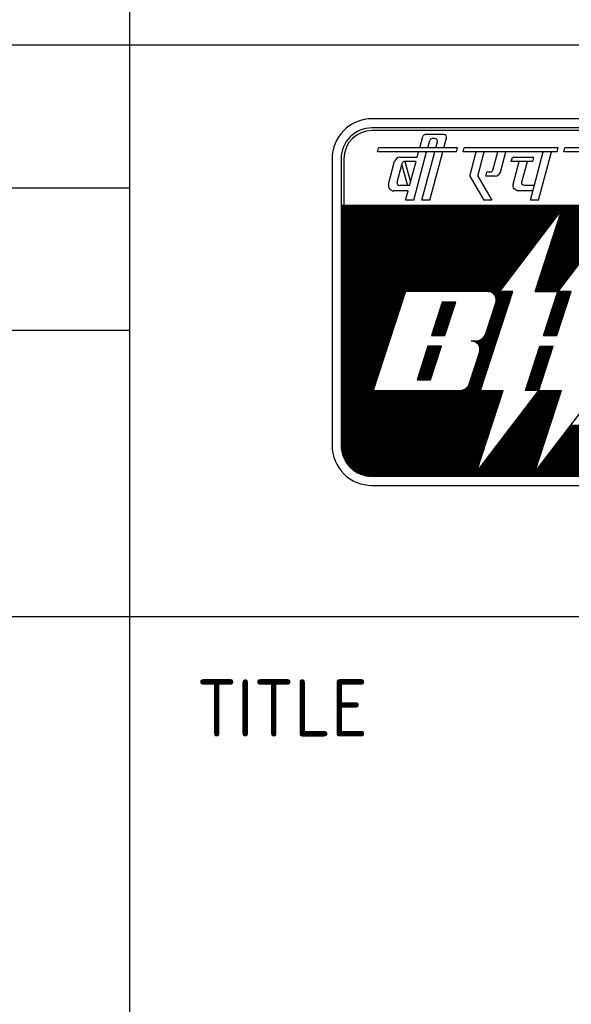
# Model space of a CAD drawing. Extents: x -287416 to 4934791, y -504132 to 1826789.
# Tile 71 of 132: x 113127 to 116019, y -178243 to -173077. Entities that reach past the tile are written whole.
import ezdxf

# ---------------------------------------------------------------- set-up
doc = ezdxf.new("R2010")
doc.units = 0
doc.header["$LTSCALE"] = 800
doc.header["$MEASUREMENT"] = 0
doc.linetypes.add('CONTINOUS', pattern=[0])
doc.layers.get('0').update_dxf_attribs({"linetype": 'CONTINUOUS'})
doc.layers.add('TEXT', color=3, linetype='CONTINUOUS', lineweight=15)
doc.styles.add('ROMANS', font='ISO9.shx', dxfattribs={"width": 0.8})
doc.styles.get("Standard").update_dxf_attribs({"font": 'ISO9'})

# ---------------------------------------------------------------- blocks, each defined once
blk = doc.blocks.new('*X31')
at = {"color": 0}
for p, q in [((1.977, 11.67), (16.977, 11.67)), ((1.977, 11.64), (16.977, 11.64)), ((1.977, 11.61), (16.977, 11.61)), ((1.977, 11.58), (16.977, 11.58)), ((1.977, 11.55), (16.977, 11.55)), ((1.977, 11.52), (9.685, 11.52)), ((1.977, 11.49), (9.663, 11.49)), ((1.977, 11.46), (9.64, 11.46)), ((1.977, 11.43), (9.617, 11.43)), ((1.977, 11.4), (9.594, 11.4)), ((1.977, 11.37), (9.571, 11.37)), ((9.641, 11.37), (11.61, 11.37)), ((9.651, 11.4), (11.633, 11.4)), ((9.661, 11.43), (11.656, 11.43)), ((9.67, 11.46), (11.679, 11.46)), ((9.68, 11.49), (11.702, 11.49)), ((9.69, 11.52), (11.724, 11.52)), ((1.977, 11.34), (9.548, 11.34)), ((1.977, 11.31), (9.525, 11.31)), ((1.977, 11.28), (9.502, 11.28)), ((1.977, 11.25), (9.479, 11.25)), ((1.977, 11.22), (9.456, 11.22)), ((1.977, 11.19), (9.433, 11.19)), ((1.977, 11.16), (9.411, 11.16)), ((1.977, 11.13), (9.388, 11.13)), ((1.977, 11.1), (9.365, 11.1)), ((1.977, 11.07), (9.342, 11.07)), ((1.977, 11.04), (9.319, 11.04)), ((9.534, 11.04), (11.358, 11.04)), ((9.544, 11.07), (11.381, 11.07)), ((9.553, 11.1), (11.404, 11.1)), ((9.563, 11.13), (11.427, 11.13)), ((9.573, 11.16), (11.45, 11.16)), ((9.583, 11.19), (11.473, 11.19)), ((9.592, 11.22), (11.495, 11.22)), ((9.602, 11.25), (11.518, 11.25)), ((9.612, 11.28), (11.541, 11.28)), ((9.622, 11.31), (11.564, 11.31)), ((9.631, 11.34), (11.587, 11.34)), ((1.977, 11.01), (9.296, 11.01)), ((1.977, 10.98), (9.273, 10.98)), ((1.977, 10.95), (9.25, 10.95)), ((1.977, 10.92), (9.227, 10.92)), ((1.977, 10.89), (9.204, 10.89)), ((1.977, 10.86), (9.182, 10.86)), ((1.977, 10.83), (9.159, 10.83)), ((1.977, 10.8), (9.136, 10.8)), ((1.977, 10.77), (9.113, 10.77)), ((1.977, 10.74), (9.09, 10.74)), ((1.977, 10.71), (9.067, 10.71)), ((1.977, 10.68), (9.044, 10.68)), ((9.417, 10.68), (11.083, 10.68)), ((9.427, 10.71), (11.106, 10.71)), ((9.436, 10.74), (11.129, 10.74)), ((9.446, 10.77), (11.152, 10.77)), ((9.456, 10.8), (11.175, 10.8)), ((9.466, 10.83), (11.198, 10.83)), ((9.475, 10.86), (11.221, 10.86)), ((9.485, 10.89), (11.244, 10.89)), ((9.495, 10.92), (11.266, 10.92)), ((9.505, 10.95), (11.289, 10.95)), ((9.514, 10.98), (11.312, 10.98)), ((9.524, 11.01), (11.335, 11.01)), ((1.977, 10.65), (9.021, 10.65)), ((1.977, 10.62), (8.998, 10.62)), ((1.977, 10.59), (8.975, 10.59)), ((1.977, 10.56), (8.953, 10.56)), ((1.977, 10.53), (8.93, 10.53)), ((1.977, 10.5), (8.907, 10.5)), ((1.977, 10.47), (8.884, 10.47)), ((1.977, 10.44), (8.861, 10.44)), ((1.977, 10.41), (8.838, 10.41)), ((1.977, 10.38), (8.815, 10.38)), ((1.977, 10.35), (8.792, 10.35)), ((9.31, 10.35), (10.831, 10.35)), ((9.319, 10.38), (10.854, 10.38)), ((9.329, 10.41), (10.877, 10.41)), ((9.339, 10.44), (10.9, 10.44)), ((9.349, 10.47), (10.923, 10.47)), ((9.358, 10.5), (10.946, 10.5)), ((9.368, 10.53), (10.969, 10.53)), ((9.378, 10.56), (10.992, 10.56)), ((9.388, 10.59), (11.014, 10.59)), ((9.397, 10.62), (11.037, 10.62)), ((9.407, 10.65), (11.06, 10.65)), ((1.977, 10.32), (8.769, 10.32)), ((1.977, 10.29), (8.746, 10.29)), ((1.977, 10.26), (8.723, 10.26)), ((1.977, 10.23), (8.701, 10.23)), ((1.977, 10.2), (8.678, 10.2)), ((1.977, 10.17), (8.655, 10.17)), ((1.977, 10.14), (8.632, 10.14)), ((1.977, 10.11), (8.609, 10.11)), ((1.977, 10.08), (8.586, 10.08)), ((1.977, 10.05), (8.563, 10.05)), ((1.977, 10.02), (8.54, 10.02)), ((1.977, 9.99), (8.517, 9.99)), ((9.193, 9.99), (10.556, 9.99)), ((9.202, 10.02), (10.579, 10.02)), ((9.212, 10.05), (10.602, 10.05)), ((9.222, 10.08), (10.625, 10.08)), ((9.232, 10.11), (10.648, 10.11)), ((9.241, 10.14), (10.671, 10.14)), ((9.251, 10.17), (10.694, 10.17)), ((9.261, 10.2), (10.717, 10.2)), ((9.271, 10.23), (10.74, 10.23)), ((9.28, 10.26), (10.763, 10.26)), ((9.29, 10.29), (10.785, 10.29)), ((9.3, 10.32), (10.808, 10.32)), ((1.977, 9.96), (8.494, 9.96)), ((1.977, 9.93), (8.472, 9.93)), ((1.977, 9.9), (8.449, 9.9)), ((1.977, 9.87), (8.426, 9.87)), ((1.977, 9.84), (8.403, 9.84)), ((1.977, 9.81), (8.38, 9.81)), ((1.977, 9.78), (8.357, 9.78)), ((1.977, 9.75), (8.334, 9.75)), ((1.977, 9.72), (8.311, 9.72)), ((1.977, 9.69), (8.288, 9.69)), ((1.977, 9.66), (8.265, 9.66)), ((9.086, 9.66), (10.304, 9.66)), ((9.095, 9.69), (10.327, 9.69)), ((9.105, 9.72), (10.35, 9.72)), ((9.115, 9.75), (10.373, 9.75)), ((9.125, 9.78), (10.396, 9.78)), ((9.134, 9.81), (10.419, 9.81)), ((9.144, 9.84), (10.442, 9.84)), ((9.154, 9.87), (10.465, 9.87)), ((9.163, 9.9), (10.488, 9.9)), ((9.173, 9.93), (10.511, 9.93)), ((9.183, 9.96), (10.534, 9.96)), ((1.977, 9.63), (8.243, 9.63)), ((1.977, 9.6), (8.22, 9.6)), ((1.977, 9.57), (8.197, 9.57)), ((1.977, 9.54), (8.174, 9.54)), ((1.977, 9.51), (8.151, 9.51)), ((1.977, 9.48), (8.128, 9.48)), ((1.977, 9.45), (8.105, 9.45)), ((1.977, 9.42), (8.082, 9.42)), ((1.977, 9.39), (8.059, 9.39)), ((1.977, 9.36), (8.036, 9.36)), ((1.977, 9.33), (8.013, 9.33)), ((1.977, 9.3), (7.991, 9.3)), ((8.969, 9.3), (10.03, 9.3)), ((8.978, 9.33), (10.053, 9.33)), ((8.988, 9.36), (10.075, 9.36)), ((8.998, 9.39), (10.098, 9.39)), ((9.008, 9.42), (10.121, 9.42)), ((9.017, 9.45), (10.144, 9.45)), ((9.027, 9.48), (10.167, 9.48)), ((9.037, 9.51), (10.19, 9.51)), ((9.047, 9.54), (10.213, 9.54)), ((9.056, 9.57), (10.236, 9.57)), ((9.066, 9.6), (10.259, 9.6)), ((9.076, 9.63), (10.282, 9.63)), ((1.977, 9.27), (7.968, 9.27)), ((1.977, 9.24), (7.945, 9.24)), ((1.977, 9.21), (7.922, 9.21)), ((1.977, 9.18), (7.899, 9.18)), ((1.977, 9.15), (7.876, 9.15)), ((1.977, 9.12), (7.853, 9.12)), ((1.977, 9.09), (7.83, 9.09)), ((1.977, 9.06), (7.807, 9.06)), ((1.977, 9.03), (7.784, 9.03)), ((1.977, 9), (7.762, 9)), ((1.977, 8.97), (7.739, 8.97)), ((8.861, 8.97), (9.778, 8.97)), ((8.871, 9), (9.801, 9)), ((8.881, 9.03), (9.824, 9.03)), ((8.891, 9.06), (9.846, 9.06)), ((8.9, 9.09), (9.869, 9.09)), ((8.91, 9.12), (9.892, 9.12)), ((8.92, 9.15), (9.915, 9.15)), ((8.93, 9.18), (9.938, 9.18)), ((8.939, 9.21), (9.961, 9.21)), ((8.949, 9.24), (9.984, 9.24)), ((8.959, 9.27), (10.007, 9.27)), ((1.977, 8.94), (7.716, 8.94)), ((1.977, 8.91), (7.693, 8.91)), ((1.977, 8.88), (7.67, 8.88)), ((1.977, 8.85), (7.647, 8.85)), ((1.977, 8.82), (7.624, 8.82)), ((1.977, 8.79), (7.601, 8.79)), ((1.977, 8.76), (7.578, 8.76)), ((1.977, 8.73), (7.555, 8.73)), ((1.977, 8.7), (7.533, 8.7)), ((1.977, 8.67), (4.229, 8.67)), ((1.977, 8.64), (4.219, 8.64)), ((1.977, 8.61), (4.209, 8.61)), ((7.113, 8.67), (7.979, 8.67)), ((7.224, 8.64), (7.969, 8.64)), ((7.273, 8.61), (7.959, 8.61)), ((8.774, 8.7), (9.572, 8.7)), ((8.783, 8.73), (9.594, 8.73)), ((8.793, 8.76), (9.617, 8.76)), ((8.803, 8.79), (9.64, 8.79)), ((8.813, 8.82), (9.663, 8.82)), ((8.822, 8.85), (9.686, 8.85)), ((8.832, 8.88), (9.709, 8.88)), ((8.842, 8.91), (9.732, 8.91)), ((8.852, 8.94), (9.755, 8.94)), ((9.53, 8.61), (9.998, 8.61)), ((9.539, 8.64), (10.008, 8.64)), ((9.549, 8.67), (10.018, 8.67)), ((1.977, 8.58), (4.199, 8.58)), ((1.977, 8.55), (4.19, 8.55)), ((1.977, 8.52), (4.18, 8.52)), ((1.977, 8.49), (4.17, 8.49)), ((1.977, 8.46), (4.16, 8.46)), ((1.977, 8.43), (4.151, 8.43)), ((1.977, 8.4), (4.141, 8.4)), ((1.977, 8.37), (4.131, 8.37)), ((1.977, 8.34), (4.121, 8.34)), ((1.977, 8.31), (4.112, 8.31)), ((1.977, 8.28), (4.102, 8.28)), ((5.508, 8.28), (5.977, 8.28)), ((7.308, 8.58), (7.949, 8.58)), ((7.334, 8.55), (7.94, 8.55)), ((7.354, 8.52), (7.93, 8.52)), ((7.369, 8.49), (7.92, 8.49)), ((7.381, 8.46), (7.91, 8.46)), ((7.383, 8.28), (7.852, 8.28)), ((7.389, 8.43), (7.901, 8.43)), ((7.39, 8.31), (7.862, 8.31)), ((7.394, 8.4), (7.891, 8.4)), ((7.394, 8.34), (7.871, 8.34)), ((7.395, 8.37), (7.881, 8.37)), ((9.422, 8.28), (9.891, 8.28)), ((9.432, 8.31), (9.901, 8.31)), ((9.442, 8.34), (9.911, 8.34)), ((9.452, 8.37), (9.92, 8.37)), ((9.461, 8.4), (9.93, 8.4)), ((9.471, 8.43), (9.94, 8.43)), ((9.481, 8.46), (9.95, 8.46)), ((9.491, 8.49), (9.959, 8.49)), ((9.5, 8.52), (9.969, 8.52)), ((9.51, 8.55), (9.979, 8.55)), ((9.52, 8.58), (9.989, 8.58)), ((1.977, 8.25), (4.092, 8.25)), ((1.977, 8.22), (4.082, 8.22)), ((1.977, 8.19), (4.073, 8.19)), ((1.977, 8.16), (4.063, 8.16)), ((1.977, 8.13), (4.053, 8.13)), ((1.977, 8.1), (4.043, 8.1)), ((1.977, 8.07), (4.034, 8.07)), ((1.977, 8.04), (4.024, 8.04)), ((1.977, 8.01), (4.014, 8.01)), ((1.977, 7.98), (4.004, 7.98)), ((1.977, 7.95), (3.995, 7.95)), ((5.401, 7.95), (5.87, 7.95)), ((5.411, 7.98), (5.879, 7.98)), ((5.42, 8.01), (5.889, 8.01)), ((5.43, 8.04), (5.899, 8.04)), ((5.44, 8.07), (5.909, 8.07)), ((5.45, 8.1), (5.918, 8.1)), ((5.459, 8.13), (5.928, 8.13)), ((5.469, 8.16), (5.938, 8.16)), ((5.479, 8.19), (5.948, 8.19)), ((5.489, 8.22), (5.957, 8.22)), ((5.498, 8.25), (5.967, 8.25)), ((7.276, 7.95), (7.745, 7.95)), ((7.286, 7.98), (7.754, 7.98)), ((7.295, 8.01), (7.764, 8.01)), ((7.305, 8.04), (7.774, 8.04)), ((7.315, 8.07), (7.784, 8.07)), ((7.325, 8.1), (7.793, 8.1)), ((7.334, 8.13), (7.803, 8.13)), ((7.344, 8.16), (7.813, 8.16)), ((7.354, 8.19), (7.823, 8.19)), ((7.364, 8.22), (7.832, 8.22)), ((7.373, 8.25), (7.842, 8.25)), ((9.315, 7.95), (9.784, 7.95)), ((9.325, 7.98), (9.794, 7.98)), ((9.335, 8.01), (9.803, 8.01)), ((9.344, 8.04), (9.813, 8.04)), ((9.354, 8.07), (9.823, 8.07)), ((9.364, 8.1), (9.833, 8.1)), ((9.374, 8.13), (9.842, 8.13)), ((9.383, 8.16), (9.852, 8.16)), ((9.393, 8.19), (9.862, 8.19)), ((9.403, 8.22), (9.872, 8.22)), ((9.413, 8.25), (9.881, 8.25)), ((1.977, 7.92), (3.985, 7.92)), ((1.977, 7.89), (3.975, 7.89)), ((1.977, 7.86), (3.966, 7.86)), ((1.977, 7.83), (3.956, 7.83)), ((1.977, 7.8), (3.946, 7.8)), ((1.977, 7.77), (3.936, 7.77)), ((1.977, 7.74), (3.927, 7.74)), ((1.977, 7.71), (3.917, 7.71)), ((1.977, 7.68), (3.907, 7.68)), ((1.977, 7.65), (3.897, 7.65)), ((1.977, 7.62), (3.888, 7.62)), ((1.977, 7.59), (3.878, 7.59)), ((5.284, 7.59), (5.753, 7.59)), ((5.294, 7.62), (5.763, 7.62)), ((5.304, 7.65), (5.772, 7.65)), ((5.313, 7.68), (5.782, 7.68)), ((5.323, 7.71), (5.792, 7.71)), ((5.333, 7.74), (5.802, 7.74)), ((5.343, 7.77), (5.811, 7.77)), ((5.352, 7.8), (5.821, 7.8)), ((5.362, 7.83), (5.831, 7.83)), ((5.372, 7.86), (5.841, 7.86)), ((5.382, 7.89), (5.85, 7.89)), ((5.391, 7.92), (5.86, 7.92)), ((7.159, 7.59), (7.628, 7.59)), ((7.169, 7.62), (7.638, 7.62)), ((7.179, 7.65), (7.647, 7.65)), ((7.188, 7.68), (7.657, 7.68)), ((7.198, 7.71), (7.667, 7.71)), ((7.208, 7.74), (7.677, 7.74)), ((7.218, 7.77), (7.686, 7.77)), ((7.227, 7.8), (7.696, 7.8)), ((7.237, 7.83), (7.706, 7.83)), ((7.247, 7.86), (7.716, 7.86)), ((7.257, 7.89), (7.725, 7.89)), ((7.266, 7.92), (7.735, 7.92)), ((9.198, 7.59), (9.667, 7.59)), ((9.208, 7.62), (9.677, 7.62)), ((9.218, 7.65), (9.686, 7.65)), ((9.227, 7.68), (9.696, 7.68)), ((9.237, 7.71), (9.706, 7.71)), ((9.247, 7.74), (9.716, 7.74)), ((9.257, 7.77), (9.725, 7.77)), ((9.266, 7.8), (9.735, 7.8)), ((9.276, 7.83), (9.745, 7.83)), ((9.286, 7.86), (9.755, 7.86)), ((9.296, 7.89), (9.764, 7.89)), ((9.305, 7.92), (9.774, 7.92)), ((1.977, 7.56), (3.868, 7.56)), ((1.977, 7.53), (3.858, 7.53)), ((1.977, 7.5), (3.849, 7.5)), ((1.977, 7.47), (3.839, 7.47)), ((1.977, 7.44), (3.829, 7.44)), ((1.977, 7.41), (3.819, 7.41)), ((1.977, 7.38), (3.81, 7.38)), ((1.977, 7.35), (3.8, 7.35)), ((1.977, 7.32), (3.79, 7.32)), ((1.977, 7.29), (3.78, 7.29)), ((1.977, 7.26), (3.771, 7.26)), ((5.177, 7.26), (5.646, 7.26)), ((5.187, 7.29), (5.655, 7.29)), ((5.196, 7.32), (5.665, 7.32)), ((5.206, 7.35), (5.675, 7.35)), ((5.216, 7.38), (5.685, 7.38)), ((5.226, 7.41), (5.694, 7.41)), ((5.235, 7.44), (5.704, 7.44)), ((5.245, 7.47), (5.714, 7.47)), ((5.255, 7.5), (5.724, 7.5)), ((5.265, 7.53), (5.733, 7.53)), ((5.274, 7.56), (5.743, 7.56)), ((7.052, 7.26), (7.521, 7.26)), ((7.062, 7.29), (7.53, 7.29)), ((7.071, 7.32), (7.54, 7.32)), ((7.081, 7.35), (7.55, 7.35)), ((7.091, 7.38), (7.56, 7.38)), ((7.101, 7.41), (7.569, 7.41)), ((7.11, 7.44), (7.579, 7.44)), ((7.12, 7.47), (7.589, 7.47)), ((7.13, 7.5), (7.599, 7.5)), ((7.14, 7.53), (7.608, 7.53)), ((7.149, 7.56), (7.618, 7.56)), ((9.091, 7.26), (9.56, 7.26)), ((9.101, 7.29), (9.569, 7.29)), ((9.11, 7.32), (9.579, 7.32)), ((9.12, 7.35), (9.589, 7.35)), ((9.13, 7.38), (9.599, 7.38)), ((9.14, 7.41), (9.608, 7.41)), ((9.149, 7.44), (9.618, 7.44)), ((9.159, 7.47), (9.628, 7.47)), ((9.169, 7.5), (9.638, 7.5)), ((9.179, 7.53), (9.647, 7.53)), ((9.188, 7.56), (9.657, 7.56)), ((1.977, 7.23), (3.761, 7.23)), ((1.977, 7.2), (3.751, 7.2)), ((1.977, 7.17), (3.741, 7.17)), ((1.977, 7.14), (3.732, 7.14)), ((1.977, 7.11), (3.722, 7.11)), ((1.977, 7.08), (3.712, 7.08)), ((1.977, 7.05), (3.702, 7.05)), ((1.977, 7.02), (3.693, 7.02)), ((1.977, 6.99), (3.683, 6.99)), ((1.977, 6.96), (3.673, 6.96)), ((1.977, 6.93), (3.663, 6.93)), ((1.977, 6.9), (3.654, 6.9)), ((5.138, 7.14), (5.607, 7.14)), ((5.148, 7.17), (5.616, 7.17)), ((5.157, 7.2), (5.626, 7.2)), ((5.167, 7.23), (5.636, 7.23)), ((6.589, 6.93), (7.413, 6.93)), ((6.672, 6.9), (7.404, 6.9)), ((6.805, 6.96), (7.423, 6.96)), ((6.867, 6.99), (7.433, 6.99)), ((6.91, 7.02), (7.443, 7.02)), ((6.943, 7.05), (7.452, 7.05)), ((6.969, 7.08), (7.462, 7.08)), ((6.991, 7.11), (7.472, 7.11)), ((7.008, 7.14), (7.482, 7.14)), ((7.022, 7.17), (7.491, 7.17)), ((7.032, 7.2), (7.501, 7.2)), ((7.042, 7.23), (7.511, 7.23)), ((9.052, 7.14), (9.521, 7.14)), ((9.062, 7.17), (9.53, 7.17)), ((9.071, 7.2), (9.54, 7.2)), ((9.081, 7.23), (9.55, 7.23)), ((1.977, 6.87), (3.644, 6.87)), ((1.977, 6.84), (3.634, 6.84)), ((1.977, 6.81), (3.624, 6.81)), ((1.977, 6.78), (3.615, 6.78)), ((1.977, 6.75), (3.605, 6.75)), ((1.977, 6.72), (3.595, 6.72)), ((1.977, 6.69), (3.585, 6.69)), ((1.977, 6.66), (3.576, 6.66)), ((1.977, 6.63), (3.566, 6.63)), ((1.977, 6.6), (3.556, 6.6)), ((1.977, 6.57), (3.546, 6.57)), ((4.953, 6.57), (5.421, 6.57)), ((4.962, 6.6), (5.431, 6.6)), ((4.972, 6.63), (5.441, 6.63)), ((4.982, 6.66), (5.451, 6.66)), ((4.992, 6.69), (5.46, 6.69)), ((5.001, 6.72), (5.47, 6.72)), ((6.717, 6.87), (7.394, 6.87)), ((6.75, 6.84), (7.384, 6.84)), ((6.774, 6.81), (7.374, 6.81)), ((6.793, 6.78), (7.365, 6.78)), ((6.808, 6.75), (7.355, 6.75)), ((6.819, 6.72), (7.345, 6.72)), ((6.826, 6.69), (7.335, 6.69)), ((6.826, 6.57), (7.296, 6.57)), ((6.83, 6.6), (7.306, 6.6)), ((6.831, 6.66), (7.326, 6.66)), ((6.832, 6.63), (7.316, 6.63)), ((8.867, 6.57), (9.335, 6.57)), ((8.876, 6.6), (9.345, 6.6)), ((8.886, 6.63), (9.355, 6.63)), ((8.896, 6.66), (9.365, 6.66)), ((8.906, 6.69), (9.374, 6.69)), ((8.915, 6.72), (9.384, 6.72)), ((1.977, 6.54), (3.537, 6.54)), ((1.977, 6.51), (3.527, 6.51)), ((1.977, 6.48), (3.517, 6.48)), ((1.977, 6.45), (3.507, 6.45)), ((1.977, 6.42), (3.498, 6.42)), ((1.977, 6.39), (3.488, 6.39)), ((1.977, 6.36), (3.478, 6.36)), ((1.977, 6.33), (3.468, 6.33)), ((1.977, 6.3), (3.459, 6.3)), ((1.977, 6.27), (3.449, 6.27)), ((1.977, 6.24), (3.439, 6.24)), ((1.977, 6.21), (3.429, 6.21)), ((4.836, 6.21), (5.304, 6.21)), ((4.845, 6.24), (5.314, 6.24)), ((4.855, 6.27), (5.324, 6.27)), ((4.865, 6.3), (5.334, 6.3)), ((4.875, 6.33), (5.343, 6.33)), ((4.884, 6.36), (5.353, 6.36)), ((4.894, 6.39), (5.363, 6.39)), ((4.904, 6.42), (5.373, 6.42)), ((4.914, 6.45), (5.382, 6.45)), ((4.923, 6.48), (5.392, 6.48)), ((4.933, 6.51), (5.402, 6.51)), ((4.943, 6.54), (5.412, 6.54)), ((6.711, 6.21), (7.179, 6.21)), ((6.72, 6.24), (7.189, 6.24)), ((6.73, 6.27), (7.199, 6.27)), ((6.74, 6.3), (7.209, 6.3)), ((6.75, 6.33), (7.218, 6.33)), ((6.759, 6.36), (7.228, 6.36)), ((6.769, 6.39), (7.238, 6.39)), ((6.779, 6.42), (7.248, 6.42)), ((6.789, 6.45), (7.257, 6.45)), ((6.798, 6.48), (7.267, 6.48)), ((6.808, 6.51), (7.277, 6.51)), ((6.818, 6.54), (7.287, 6.54)), ((8.75, 6.21), (9.218, 6.21)), ((8.759, 6.24), (9.228, 6.24)), ((8.769, 6.27), (9.238, 6.27)), ((8.779, 6.3), (9.248, 6.3)), ((8.789, 6.33), (9.257, 6.33)), ((8.798, 6.36), (9.267, 6.36)), ((8.808, 6.39), (9.277, 6.39)), ((8.818, 6.42), (9.287, 6.42)), ((8.828, 6.45), (9.296, 6.45)), ((8.837, 6.48), (9.306, 6.48)), ((8.847, 6.51), (9.316, 6.51)), ((8.857, 6.54), (9.326, 6.54)), ((1.977, 6.18), (3.42, 6.18)), ((1.977, 6.15), (3.41, 6.15)), ((1.977, 6.12), (3.4, 6.12)), ((1.977, 6.09), (3.39, 6.09)), ((1.977, 6.06), (3.381, 6.06)), ((1.977, 6.03), (3.371, 6.03)), ((1.977, 6), (3.361, 6)), ((1.977, 5.97), (3.351, 5.97)), ((1.977, 5.94), (3.342, 5.94)), ((1.977, 5.91), (3.332, 5.91)), ((1.977, 5.88), (3.322, 5.88)), ((4.728, 5.88), (5.197, 5.88)), ((4.738, 5.91), (5.207, 5.91)), ((4.748, 5.94), (5.217, 5.94)), ((4.758, 5.97), (5.226, 5.97)), ((4.767, 6), (5.236, 6)), ((4.777, 6.03), (5.246, 6.03)), ((4.787, 6.06), (5.256, 6.06)), ((4.797, 6.09), (5.265, 6.09)), ((4.806, 6.12), (5.275, 6.12)), ((4.816, 6.15), (5.285, 6.15)), ((4.826, 6.18), (5.295, 6.18)), ((6.603, 5.88), (7.072, 5.88)), ((6.613, 5.91), (7.082, 5.91)), ((6.623, 5.94), (7.092, 5.94)), ((6.633, 5.97), (7.101, 5.97)), ((6.642, 6), (7.111, 6)), ((6.652, 6.03), (7.121, 6.03)), ((6.662, 6.06), (7.131, 6.06)), ((6.672, 6.09), (7.14, 6.09)), ((6.681, 6.12), (7.15, 6.12)), ((6.691, 6.15), (7.16, 6.15)), ((6.701, 6.18), (7.17, 6.18)), ((8.642, 5.88), (9.111, 5.88)), ((8.652, 5.91), (9.121, 5.91)), ((8.662, 5.94), (9.131, 5.94)), ((8.672, 5.97), (9.14, 5.97)), ((8.681, 6), (9.15, 6)), ((8.691, 6.03), (9.16, 6.03)), ((8.701, 6.06), (9.17, 6.06)), ((8.711, 6.09), (9.179, 6.09)), ((8.72, 6.12), (9.189, 6.12)), ((8.73, 6.15), (9.199, 6.15)), ((8.74, 6.18), (9.209, 6.18)), ((1.977, 5.85), (3.312, 5.85)), ((1.977, 5.82), (3.303, 5.82)), ((1.977, 5.79), (3.293, 5.79)), ((1.977, 5.76), (3.283, 5.76)), ((1.977, 5.73), (3.273, 5.73)), ((1.977, 5.7), (3.264, 5.7)), ((1.977, 5.67), (3.254, 5.67)), ((1.977, 5.64), (3.244, 5.64)), ((1.977, 5.61), (3.234, 5.61)), ((1.977, 5.58), (3.225, 5.58)), ((1.977, 5.55), (3.215, 5.55)), ((1.977, 5.52), (3.205, 5.52)), ((4.631, 5.58), (5.1, 5.58)), ((4.641, 5.61), (5.109, 5.61)), ((4.65, 5.64), (5.119, 5.64)), ((4.66, 5.67), (5.129, 5.67)), ((4.67, 5.7), (5.139, 5.7)), ((4.68, 5.73), (5.148, 5.73)), ((4.689, 5.76), (5.158, 5.76)), ((4.699, 5.79), (5.168, 5.79)), ((4.709, 5.82), (5.178, 5.82)), ((4.719, 5.85), (5.187, 5.85)), ((6.486, 5.52), (6.955, 5.52)), ((6.496, 5.55), (6.965, 5.55)), ((6.506, 5.58), (6.975, 5.58)), ((6.516, 5.61), (6.984, 5.61)), ((6.525, 5.64), (6.994, 5.64)), ((6.535, 5.67), (7.004, 5.67)), ((6.545, 5.7), (7.014, 5.7)), ((6.555, 5.73), (7.023, 5.73)), ((6.564, 5.76), (7.033, 5.76)), ((6.574, 5.79), (7.043, 5.79)), ((6.584, 5.82), (7.053, 5.82)), ((6.594, 5.85), (7.062, 5.85)), ((8.526, 5.52), (8.994, 5.52)), ((8.535, 5.55), (9.004, 5.55)), ((8.545, 5.58), (9.014, 5.58)), ((8.555, 5.61), (9.023, 5.61)), ((8.564, 5.64), (9.033, 5.64)), ((8.574, 5.67), (9.043, 5.67)), ((8.584, 5.7), (9.053, 5.7)), ((8.594, 5.73), (9.062, 5.73)), ((8.603, 5.76), (9.072, 5.76)), ((8.613, 5.79), (9.082, 5.79)), ((8.623, 5.82), (9.092, 5.82)), ((8.633, 5.85), (9.101, 5.85)), ((1.977, 5.49), (3.195, 5.49)), ((1.977, 5.46), (3.186, 5.46)), ((1.977, 5.43), (3.176, 5.43)), ((1.977, 5.4), (3.166, 5.4)), ((1.977, 5.37), (3.156, 5.37)), ((1.977, 5.34), (3.147, 5.34)), ((1.977, 5.31), (3.137, 5.31)), ((1.977, 5.28), (3.127, 5.28)), ((1.977, 5.25), (3.117, 5.25)), ((1.977, 5.22), (3.108, 5.22)), ((1.977, 5.19), (7.633, 5.19)), ((6.225, 5.22), (6.858, 5.22)), ((6.294, 5.25), (6.867, 5.25)), ((6.34, 5.28), (6.877, 5.28)), ((6.374, 5.31), (6.887, 5.31)), ((6.401, 5.34), (6.897, 5.34)), ((6.423, 5.37), (6.906, 5.37)), ((6.441, 5.4), (6.916, 5.4)), ((6.456, 5.43), (6.926, 5.43)), ((6.467, 5.46), (6.936, 5.46)), ((6.477, 5.49), (6.945, 5.49)), ((8.428, 5.22), (8.897, 5.22)), ((8.438, 5.25), (8.907, 5.25)), ((8.448, 5.28), (8.916, 5.28)), ((8.457, 5.31), (8.926, 5.31)), ((8.467, 5.34), (8.936, 5.34)), ((8.477, 5.37), (8.946, 5.37)), ((8.487, 5.4), (8.955, 5.4)), ((8.496, 5.43), (8.965, 5.43)), ((8.506, 5.46), (8.975, 5.46)), ((8.516, 5.49), (8.985, 5.49)), ((8.882, 5.19), (9.672, 5.19)), ((1.977, 5.16), (7.623, 5.16)), ((1.977, 5.13), (7.614, 5.13)), ((1.977, 5.1), (7.604, 5.1)), ((1.977, 5.07), (7.594, 5.07)), ((1.977, 5.04), (7.584, 5.04)), ((1.977, 5.01), (7.575, 5.01)), ((1.977, 4.98), (7.565, 4.98)), ((1.977, 4.95), (7.555, 4.95)), ((1.977, 4.92), (7.545, 4.92)), ((1.977, 4.89), (7.536, 4.89)), ((1.977, 4.86), (7.526, 4.86)), ((1.977, 4.83), (7.516, 4.83)), ((8.607, 4.83), (9.555, 4.83)), ((8.63, 4.86), (9.565, 4.86)), ((8.653, 4.89), (9.575, 4.89)), ((8.676, 4.92), (9.584, 4.92)), ((8.699, 4.95), (9.594, 4.95)), ((8.721, 4.98), (9.604, 4.98)), ((8.744, 5.01), (9.614, 5.01)), ((8.767, 5.04), (9.623, 5.04)), ((8.79, 5.07), (9.633, 5.07)), ((8.813, 5.1), (9.643, 5.1)), ((8.836, 5.13), (9.653, 5.13)), ((8.859, 5.16), (9.662, 5.16)), ((1.977, 4.8), (7.506, 4.8)), ((1.977, 4.77), (7.497, 4.77)), ((1.977, 4.74), (7.487, 4.74)), ((1.977, 4.71), (7.477, 4.71)), ((1.977, 4.68), (7.467, 4.68)), ((1.977, 4.65), (7.458, 4.65)), ((1.977, 4.62), (7.448, 4.62)), ((1.977, 4.59), (7.438, 4.59)), ((1.977, 4.56), (7.428, 4.56)), ((1.977, 4.53), (7.419, 4.53)), ((1.977, 4.5), (7.409, 4.5)), ((8.355, 4.5), (9.448, 4.5)), ((8.378, 4.53), (9.458, 4.53)), ((8.401, 4.56), (9.467, 4.56)), ((8.424, 4.59), (9.477, 4.59)), ((8.447, 4.62), (9.487, 4.62)), ((8.469, 4.65), (9.497, 4.65)), ((8.492, 4.68), (9.506, 4.68)), ((8.515, 4.71), (9.516, 4.71)), ((8.538, 4.74), (9.526, 4.74)), ((8.561, 4.77), (9.536, 4.77)), ((8.584, 4.8), (9.545, 4.8)), ((1.977, 4.47), (7.399, 4.47)), ((1.977, 4.44), (7.389, 4.44)), ((1.977, 4.41), (7.38, 4.41)), ((1.977, 4.38), (7.37, 4.38)), ((1.977, 4.35), (7.36, 4.35)), ((1.977, 4.32), (7.35, 4.32)), ((1.977, 4.29), (7.341, 4.29)), ((1.977, 4.26), (7.331, 4.26)), ((1.977, 4.23), (7.321, 4.23)), ((1.977, 4.2), (7.311, 4.2)), ((1.977, 4.17), (7.302, 4.17)), ((1.977, 4.14), (7.292, 4.14)), ((8.08, 4.14), (9.331, 4.14)), ((8.103, 4.17), (9.341, 4.17)), ((8.126, 4.2), (9.351, 4.2)), ((8.149, 4.23), (9.36, 4.23)), ((8.172, 4.26), (9.37, 4.26)), ((8.195, 4.29), (9.38, 4.29)), ((8.218, 4.32), (9.39, 4.32)), ((8.24, 4.35), (9.399, 4.35)), ((8.263, 4.38), (9.409, 4.38)), ((8.286, 4.41), (9.419, 4.41)), ((8.309, 4.44), (9.428, 4.44)), ((8.332, 4.47), (9.438, 4.47)), ((1.977, 4.11), (7.282, 4.11)), ((1.977, 4.08), (7.272, 4.08)), ((1.977, 4.05), (7.263, 4.05)), ((1.977, 4.02), (7.253, 4.02)), ((1.977, 3.99), (7.243, 3.99)), ((1.977, 3.96), (7.233, 3.96)), ((1.977, 3.93), (7.224, 3.93)), ((1.977, 3.9), (7.214, 3.9)), ((1.977, 3.87), (7.204, 3.87)), ((1.977, 3.84), (7.194, 3.84)), ((1.977, 3.81), (7.185, 3.81)), ((7.828, 3.81), (9.224, 3.81)), ((7.851, 3.84), (9.234, 3.84)), ((7.874, 3.87), (9.243, 3.87)), ((7.897, 3.9), (9.253, 3.9)), ((7.92, 3.93), (9.263, 3.93)), ((7.943, 3.96), (9.273, 3.96)), ((7.966, 3.99), (9.282, 3.99)), ((7.989, 4.02), (9.292, 4.02)), ((8.011, 4.05), (9.302, 4.05)), ((8.034, 4.08), (9.312, 4.08)), ((8.057, 4.11), (9.321, 4.11)), ((9.867, 3.81), (16.977, 3.81)), ((9.89, 3.84), (16.977, 3.84)), ((9.913, 3.87), (16.977, 3.87)), ((9.936, 3.9), (16.977, 3.9)), ((9.959, 3.93), (16.977, 3.93)), ((9.982, 3.96), (16.977, 3.96)), ((10.005, 3.99), (16.977, 3.99)), ((1.977, 3.78), (7.175, 3.78)), ((1.977, 3.75), (7.165, 3.75)), ((1.977, 3.72), (7.155, 3.72)), ((1.977, 3.69), (7.146, 3.69)), ((1.977, 3.66), (7.136, 3.66)), ((1.977, 3.63), (7.126, 3.63)), ((1.977, 3.6), (7.117, 3.6)), ((1.977, 3.57), (7.107, 3.57)), ((1.977, 3.54), (7.097, 3.54)), ((1.977, 3.51), (7.087, 3.51)), ((1.977, 3.48), (7.078, 3.48)), ((1.977, 3.45), (7.068, 3.45)), ((7.553, 3.45), (9.107, 3.45)), ((7.576, 3.48), (9.117, 3.48)), ((7.599, 3.51), (9.126, 3.51)), ((7.622, 3.54), (9.136, 3.54)), ((7.645, 3.57), (9.146, 3.57)), ((7.668, 3.6), (9.156, 3.6)), ((7.691, 3.63), (9.165, 3.63)), ((7.714, 3.66), (9.175, 3.66)), ((7.737, 3.69), (9.185, 3.69)), ((7.759, 3.72), (9.195, 3.72)), ((7.782, 3.75), (9.204, 3.75)), ((7.805, 3.78), (9.214, 3.78)), ((9.592, 3.45), (16.977, 3.45)), ((9.615, 3.48), (16.977, 3.48)), ((9.638, 3.51), (16.977, 3.51)), ((9.661, 3.54), (16.977, 3.54)), ((9.684, 3.57), (16.977, 3.57)), ((9.707, 3.6), (16.977, 3.6)), ((9.73, 3.63), (16.977, 3.63)), ((9.753, 3.66), (16.977, 3.66)), ((9.776, 3.69), (16.977, 3.69)), ((9.799, 3.72), (16.977, 3.72)), ((9.821, 3.75), (16.977, 3.75)), ((9.844, 3.78), (16.977, 3.78)), ((1.977, 3.42), (7.058, 3.42)), ((1.977, 3.39), (7.048, 3.39)), ((1.977, 3.36), (7.039, 3.36)), ((1.977, 3.33), (7.029, 3.33)), ((1.977, 3.3), (7.019, 3.3)), ((1.977, 3.27), (7.009, 3.27)), ((1.978, 3.24), (7, 3.24)), ((1.979, 3.21), (6.99, 3.21)), ((1.982, 3.18), (6.98, 3.18)), ((1.985, 3.15), (6.97, 3.15)), ((1.989, 3.12), (6.961, 3.12)), ((7.301, 3.12), (9, 3.12)), ((7.324, 3.15), (9.009, 3.15)), ((7.347, 3.18), (9.019, 3.18)), ((7.37, 3.21), (9.029, 3.21)), ((7.393, 3.24), (9.039, 3.24)), ((7.416, 3.27), (9.048, 3.27)), ((7.439, 3.3), (9.058, 3.3)), ((7.462, 3.33), (9.068, 3.33)), ((7.485, 3.36), (9.078, 3.36)), ((7.508, 3.39), (9.087, 3.39)), ((7.53, 3.42), (9.097, 3.42)), ((9.34, 3.12), (16.965, 3.12)), ((9.363, 3.15), (16.969, 3.15)), ((9.386, 3.18), (16.972, 3.18)), ((9.409, 3.21), (16.975, 3.21)), ((9.432, 3.24), (16.976, 3.24)), ((9.455, 3.27), (16.977, 3.27)), ((9.478, 3.3), (16.977, 3.3)), ((9.501, 3.33), (16.977, 3.33)), ((9.524, 3.36), (16.977, 3.36)), ((9.547, 3.39), (16.977, 3.39)), ((9.57, 3.42), (16.977, 3.42)), ((1.994, 3.09), (6.951, 3.09)), ((2, 3.06), (6.941, 3.06)), ((2.006, 3.03), (6.931, 3.03)), ((2.014, 3), (6.922, 3)), ((2.022, 2.97), (6.912, 2.97)), ((2.032, 2.94), (6.902, 2.94)), ((2.042, 2.91), (6.892, 2.91)), ((2.054, 2.88), (6.883, 2.88)), ((2.066, 2.85), (6.873, 2.85)), ((2.08, 2.82), (6.863, 2.82)), ((2.095, 2.79), (6.853, 2.79)), ((2.111, 2.76), (6.844, 2.76)), ((7.027, 2.76), (8.883, 2.76)), ((7.049, 2.79), (8.892, 2.79)), ((7.072, 2.82), (8.902, 2.82)), ((7.095, 2.85), (8.912, 2.85)), ((7.118, 2.88), (8.922, 2.88)), ((7.141, 2.91), (8.931, 2.91)), ((7.164, 2.94), (8.941, 2.94)), ((7.187, 2.97), (8.951, 2.97)), ((7.21, 3), (8.961, 3)), ((7.233, 3.03), (8.97, 3.03)), ((7.256, 3.06), (8.98, 3.06)), ((7.279, 3.09), (8.99, 3.09)), ((9.066, 2.76), (16.843, 2.76)), ((9.089, 2.79), (16.859, 2.79)), ((9.111, 2.82), (16.874, 2.82)), ((9.134, 2.85), (16.887, 2.85)), ((9.157, 2.88), (16.9, 2.88)), ((9.18, 2.91), (16.911, 2.91)), ((9.203, 2.94), (16.922, 2.94)), ((9.226, 2.97), (16.931, 2.97)), ((9.249, 3), (16.94, 3)), ((9.272, 3.03), (16.947, 3.03)), ((9.295, 3.06), (16.954, 3.06)), ((9.318, 3.09), (16.96, 3.09)), ((2.128, 2.73), (6.834, 2.73)), ((2.146, 2.7), (6.824, 2.7)), ((2.166, 2.67), (6.814, 2.67)), ((2.187, 2.64), (6.805, 2.64)), ((2.21, 2.61), (6.795, 2.61)), ((2.235, 2.58), (6.785, 2.58)), ((2.262, 2.55), (6.775, 2.55)), ((2.29, 2.52), (6.766, 2.52)), ((2.322, 2.49), (6.756, 2.49)), ((2.355, 2.46), (6.746, 2.46)), ((2.392, 2.43), (6.736, 2.43)), ((6.775, 2.43), (8.775, 2.43)), ((6.798, 2.46), (8.785, 2.46)), ((6.82, 2.49), (8.795, 2.49)), ((6.843, 2.52), (8.805, 2.52)), ((6.866, 2.55), (8.814, 2.55)), ((6.889, 2.58), (8.824, 2.58)), ((6.912, 2.61), (8.834, 2.61)), ((6.935, 2.64), (8.844, 2.64)), ((6.958, 2.67), (8.853, 2.67)), ((6.981, 2.7), (8.863, 2.7)), ((7.004, 2.73), (8.873, 2.73)), ((8.814, 2.43), (16.562, 2.43)), ((8.837, 2.46), (16.599, 2.46)), ((8.86, 2.49), (16.632, 2.49)), ((8.882, 2.52), (16.663, 2.52)), ((8.905, 2.55), (16.692, 2.55)), ((8.928, 2.58), (16.719, 2.58)), ((8.951, 2.61), (16.743, 2.61)), ((8.974, 2.64), (16.766, 2.64)), ((8.997, 2.67), (16.788, 2.67)), ((9.02, 2.7), (16.807, 2.7)), ((9.043, 2.73), (16.826, 2.73)), ((2.432, 2.4), (6.727, 2.4)), ((2.477, 2.37), (6.717, 2.37)), ((2.527, 2.34), (16.426, 2.34)), ((2.585, 2.31), (16.369, 2.31)), ((2.652, 2.28), (16.301, 2.28)), ((2.737, 2.25), (16.217, 2.25)), ((2.859, 2.22), (16.095, 2.22)), ((6.729, 2.37), (8.756, 2.37)), ((6.752, 2.4), (8.766, 2.4)), ((8.768, 2.37), (16.477, 2.37)), ((8.791, 2.4), (16.521, 2.4))]:
    blk.add_line(p, q, dxfattribs=at)
blk = doc.blocks.new('A$C731D3036')
for p, q in [((-438.005, 26.681), (-438.005, 195.657)), ((-593.641, 151.19), (-26.68, 151.19)), ((-390.637, 144.517), (-419.193, 144.517)), ((-415.485, 143.162), (-415.248, 144.05)), ((-413.602, 144.204), (-415.046, 144.204)), ((-414.86, 143.162), (-414.706, 143.737)), ((-414.311, 143.892), (-414.505, 143.892)), ((-414.235, 143.162), (-414.11, 143.629)), ((-413.609, 143.162), (-413.401, 143.942)), ((-418.776, 142.849), (-418.692, 143.162)), ((-412.627, 142.849), (-418.776, 142.849)), ((-412.543, 143.162), (-418.692, 143.162)), ((-415.681, 142.432), (-417.029, 142.432)), ((-415.949, 139.097), (-414.944, 142.849)), ((-415.681, 142.432), (-415.569, 142.849)), ((-415.324, 139.097), (-414.319, 142.849)), ((-414.699, 139.097), (-413.693, 142.849)), ((-412.627, 142.849), (-412.543, 143.162)), ((-412.106, 142.849), (-412.022, 143.162)), ((-404.811, 142.849), (-412.106, 142.849)), ((-404.727, 143.162), (-412.022, 143.162)), ((-411.59, 140.973), (-411.088, 142.849)), ((-410.965, 140.973), (-410.462, 142.849)), ((-409.798, 141.441), (-409.42, 142.849)), ((-409.215, 141.282), (-408.795, 142.849)), ((-408.365, 142.12), (-408.281, 142.432)), ((-406.614, 142.432), (-408.281, 142.432)), ((-406.882, 139.097), (-405.877, 142.849)), ((-406.698, 142.12), (-406.614, 142.432)), ((-406.257, 139.097), (-405.251, 142.849)), ((-404.811, 142.849), (-404.727, 143.162)), ((-404.289, 142.849), (-404.206, 143.162)), ((-398.87, 142.849), (-404.289, 142.849)), ((-398.786, 143.162), (-404.206, 143.162)), ((-421.382, 142.328), (-421.382, 138.681)), ((-417.906, 140.352), (-417.431, 142.123)), ((-417.239, 140.506), (-416.848, 141.965)), ((-416.885, 141.827), (-416.43, 140.244)), ((-415.765, 142.12), (-416.647, 142.12)), ((-416.644, 142.12), (-416.189, 140.537)), ((-416.267, 140.244), (-415.765, 142.12)), ((-406.698, 142.12), (-408.365, 142.12)), ((-411.59, 140.973), (-410.507, 139.097)), ((-410.965, 140.973), (-409.882, 139.097)), ((-410.34, 140.973), (-410.256, 141.286)), ((-409.617, 140.973), (-410.34, 140.973)), ((-409.999, 141.286), (-410.256, 141.286)), ((-416.267, 140.244), (-417.038, 140.244)), ((-593.641, 140.073), (-438.005, 140.073)), ((-416.379, 139.827), (-417.503, 139.827)), ((-416.575, 139.097), (-416.379, 139.827)), ((-388.239, 138.681), (-421.59, 138.681)), ((-415.949, 139.097), (-416.575, 139.097)), ((-414.699, 139.097), (-415.324, 139.097)), ((-409.882, 139.097), (-410.507, 139.097)), ((-406.257, 139.097), (-406.882, 139.097)), ((-404.434, 138.368), (-409.287, 132.01)), ((-406.5, 132.01), (-404.434, 138.368)), ((-399.9, 138.368), (-404.754, 132.01)), ((-410.751, 124.298), (-408.245, 132.01)), ((-408.245, 132.01), (-409.287, 132.01)), ((-406.5, 132.01), (-404.754, 132.01)), ((-405.871, 128.571), (-404.754, 132.01)), ((-404.829, 128.571), (-403.712, 132.01)), ((-403.712, 132.01), (-404.754, 132.01)), ((-438.005, 128.956), (-749.277, 128.956)), ((-405.871, 128.571), (-404.829, 128.571)), ((-407.26, 124.298), (-406.142, 127.737)), ((-406.218, 124.298), (-405.1, 127.737)), ((-406.142, 127.737), (-405.1, 127.737)), ((-411.071, 117.941), (-409.005, 124.298)), ((-411.071, 117.941), (-406.218, 124.298)), ((-410.751, 124.298), (-409.005, 124.298)), ((-406.218, 124.298), (-407.26, 124.298)), ((-406.538, 117.941), (-404.472, 124.298)), ((-406.538, 117.941), (-401.684, 124.298)), ((-406.218, 124.298), (-404.472, 124.298)), ((-749.277, 106.722), (-26.68, 106.722)), ((-749.277, 106.722), (-337.953, 106.722))]:
    blk.add_line(p, q)
for points in [[(-422.297, 138.681), (-422.297, 120.025, 0.414214), (-419.193, 116.921), (-390.637, 116.921, 0.414214), (-387.533, 120.025), (-387.533, 142.328, 0.414214), (-390.637, 145.432), (-419.193, 145.432, 0.414214), (-422.297, 142.328)], [(-421.59, 138.681), (-421.59, 120.025, 0.414214), (-419.193, 117.628), (-390.637, 117.628, 0.414214), (-388.239, 120.025), (-388.239, 138.681), (-388.239, 142.328, 0.414214), (-390.637, 144.725), (-419.193, 144.725, 0.414214), (-421.59, 142.328)], [(-419.193, 117.628), (-390.637, 117.628, 0.414214), (-388.239, 120.025), (-388.239, 138.681), (-421.59, 138.681), (-421.59, 120.025, 0.414214)], [(-410.22, 132.01), (-416.583, 132.01), (-419.089, 124.298), (-412.399, 124.298, 0.32492), (-411.606, 124.874), (-410.829, 127.267, 0.509525), (-411.473, 128.154), (-411.146, 128.154, 0.32492), (-410.353, 128.73), (-409.576, 131.124, 0.509525)]]:
    blk.add_lwpolyline(points, format="xyb", close=True)
for points in [[(-406.687, 139.827), (-407.811, 139.827, -0.493145), (-408.213, 140.352), (-407.74, 142.12)], [(-406.575, 140.244), (-407.345, 140.244, -0.493145), (-407.547, 140.506), (-407.114, 142.12)]]:
    blk.add_lwpolyline(points, format="xyb")
for points in [[(-413.727, 131.177), (-414.574, 128.571), (-413.532, 128.571), (-412.685, 131.177)], [(-414.845, 127.737), (-415.691, 125.132), (-414.649, 125.132), (-413.802, 127.737)]]:
    blk.add_lwpolyline(points, close=True)
for centre, radius, start, end in [((-419.193, 142.328), 2.189, 90, 180), ((-415.046, 143.996), 0.208, 90, 165), ((-413.602, 143.996), 0.208, 345, 90), ((-414.505, 143.683), 0.208, 90, 165), ((-414.311, 143.683), 0.208, 345, 90), ((-417.029, 142.016), 0.417, 90, 165), ((-416.647, 141.911), 0.208, 90, 165), ((-409.999, 141.494), 0.208, 270, 345), ((-409.617, 141.39), 0.417, 270, 345), ((-417.503, 140.244), 0.417, 165, 270), ((-417.038, 140.452), 0.208, 165, 270)]:
    blk.add_arc(centre, radius, start, end)
at = {"xscale": 2.223374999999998, "yscale": 2.223374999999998, "zscale": 2.223374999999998}
blk.add_blockref('*X31', (-425.985, 112.732), dxfattribs=at)
blk.add_text('TITLE', height=4.4467).set_placement((-432.832, 97.393))

msp = doc.modelspace()

# ---------------------------------------------------------------- block references
at = {"color": 1, "linetype": 'CONTINOUS', "lineweight": 15, "xscale": 67.46500254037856, "yscale": 67.46500254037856, "zscale": 67.46500254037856}
msp.add_blockref('A$C731D3036', (143254.7, -183408.7), dxfattribs=at)

# ---------------------------------------------------------------- texts
at = {"layer": 'TEXT', "insert": (104145.1, -153567.1), "char_height": 450, "width": 25083.616, "attachment_point": 1, "style": 'ROMANS'}
msp.add_mtext('\\pi-450,l450;{\\Fromans|c0;1. ALL DIMENSIONS ARE IN MM & ELEVATIONS IN METERS UNLESS STATED OTHERWISE. \\P\\pi-900,l900;2. ALL ELEVATIONS ARE WITH RESPECT TO TG HALL 0.0M WHICH CORRESPONDS TO    RL(+)219.0M  \\P3. ALL CIVIL DETAILS SUCH AS DOORS/WALLS/CLADDINGS/OPENINGS/TOILETS/ STAIRCASES/LIFT ETC. ARE INDICATIVE ONLY & FOR EXACT DETAILS REFER CIVIL/ARCHITECTURE DRAWINGS. \\P4. CIVIL TO PROVIDE 2NOs. EPS (TOS) 250MM WIDEx13800MM LONG FOR HPH-5, 250MM WIDEx16300MM LONG FOR HPH-6 FOR MOVEMENT OF HP.HEATERS AS PER LOCATION SHOWN IN THE DWG. }', dxfattribs=at)

doc.saveas('drawing.dxf')
